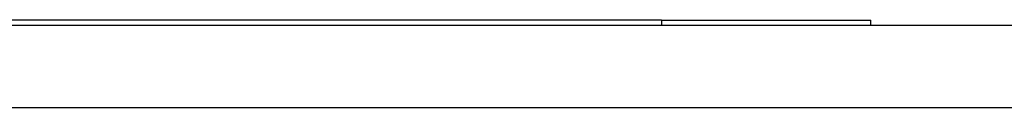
# Model space of a CAD drawing. Header units: inches. Extents: x 28 to 747, y 82 to 346.
# Tile 77 of 246: x 105.428 to 106.604, y 337.372 to 337.477. Entities that reach past the tile are written whole.
import ezdxf

# ---------------------------------------------------------------- set-up
doc = ezdxf.new("R2010")
doc.units = ezdxf.units.IN
doc.header["$MEASUREMENT"] = 0
doc.layers.add('Visible Edges(ANSI)', color=7, linetype='Continuous', lineweight=25)
doc.layers.add('Visible Tangent Edges(ANSI)', color=7, linetype='Continuous', lineweight=25)

msp = doc.modelspace()

# ---------------------------------------------------------------- linework, layer by layer
at = {"layer": 'Visible Edges(ANSI)'}
for p, q in [((106.1941, 337.4774), (105.3593, 337.4774)), ((106.1941, 337.4774), (106.4441, 337.4774)), ((106.4441, 337.4714), (106.4441, 337.4774)), ((100.6416, 337.4714), (172.2466, 337.4714))]:
    msp.add_line(p, q, dxfattribs=at)
at = {"layer": 'Visible Tangent Edges(ANSI)'}
for p, q in [((106.1941, 337.4774), (106.1941, 337.4714)), ((172.2466, 337.3724), (100.6416, 337.3724))]:
    msp.add_line(p, q, dxfattribs=at)

doc.saveas('drawing.dxf')
